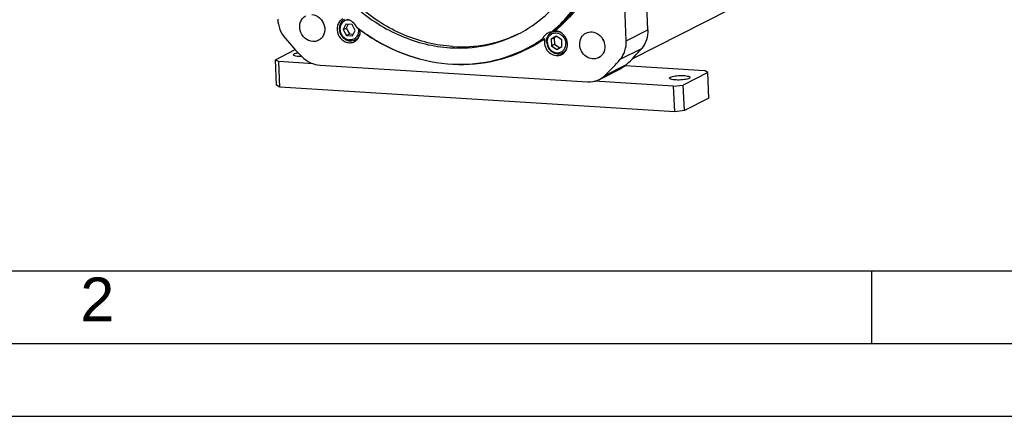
# Model space of a CAD drawing. Header units: millimetres. Extents: x 0 to 420, y 0 to 297.
# Tile 3 of 45: x 159 to 227, y 0 to 27. Entities that reach past the tile are written whole.
import ezdxf

# ---------------------------------------------------------------- set-up
doc = ezdxf.new("R2010")
doc.units = ezdxf.units.MM
doc.header["$LTSCALE"] = 23.1
doc.layers.get('0').update_dxf_attribs({"linetype": 'CONTINUOUS'})
doc.layers.add('COMPONENTS', color=7, linetype='CONTINUOUS')
doc.styles.add('TEXTSTYLE_2', font='arial.ttf')

msp = doc.modelspace()

# ---------------------------------------------------------------- linework, layer by layer
at = {"color": 7, "linetype": 'CONTINUOUS'}
for p, q in [((181.41683, 26.94404), (181.22391, 26.56705)), ((181.22391, 26.56705), (181.43472, 26.67458)), ((181.22391, 26.56705), (181.44939, 26.16406)), ((181.83522, 26.91804), (181.41683, 26.94404)), ((181.56781, 26.93465), (181.43472, 26.67458)), ((181.43472, 26.67458), (181.6602, 26.27159)), ((182.06071, 26.51505), (181.83522, 26.91804)), ((181.86779, 26.13806), (182.06071, 26.51505)), ((195.59435, 26.41595), (195.54592, 26.39124)), ((181.44939, 26.16406), (181.6602, 26.27159)), ((181.44939, 26.16406), (181.86779, 26.13806)), ((181.6602, 26.27159), (181.92762, 26.25498)), ((182.24146, 25.94861), (182.04799, 25.84992)), ((195.84847, 26.10742), (195.49553, 25.90477)), ((195.49553, 25.90477), (195.70634, 26.01231)), ((195.49553, 25.90477), (195.51433, 25.45445)), ((195.85936, 26.10016), (195.70634, 26.01231)), ((195.70634, 26.01231), (195.72515, 25.56199)), ((196.22022, 25.85974), (195.84847, 26.10742)), ((196.23902, 25.40942), (196.22022, 25.85974)), ((195.51433, 25.45445), (195.72515, 25.56199)), ((195.51433, 25.45445), (195.88608, 25.20677)), ((195.72515, 25.56199), (196.086, 25.32156)), ((195.88608, 25.20677), (196.23902, 25.40942)), ((196.46536, 25.06411), (196.27296, 24.96597)), ((25, 10), (410, 10))]:
    msp.add_line(p, q, dxfattribs=at)
at = {"color": 2, "linetype": 'CONTINUOUS'}
for p, q in [((217.5, 5), (217.5, 10)), ((20, 5), (415, 5)), ((0, 0), (232.75, 0))]:
    msp.add_line(p, q, dxfattribs=at)
at = {"color": 7, "linetype": 'CONTINUOUS'}
for centre, radius, start, end in [((181.57616, 26.62112), 0.60359, 80.8961395, 86.4234469), ((195.82814, 25.83805), 0.62102, 117.0298867, 119.8656667), ((195.82835, 25.83747), 0.62164, 110.8826934, 117.0225303)]:
    msp.add_arc(centre, radius, start, end, dxfattribs=at)
for points, knots in [([(181.32095, 27.27519), (181.25138, 27.2397), (181.12295, 27.13952), (180.9965, 26.92728), (180.9463, 26.67699), (180.97615, 26.41604), (181.08173, 26.17147), (181.25209, 25.96856), (181.46962, 25.82877), (181.63543, 25.78765), (181.71704, 25.78257)], [0, 0, 0, 0, 0.11626614, 0.23584203, 0.36044841, 0.4895941, 0.62098073, 0.75147688, 0.87827719, 1, 1, 1, 1]), ([(181.61381, 27.22353), (181.53287, 27.22856), (181.36702, 27.20442), (181.15858, 27.06208), (181.02782, 26.84019), (180.99844, 26.62186), (181.0222, 26.44515), (181.0775, 26.27143), (181.20087, 26.07727), (181.41433, 25.91262), (181.58635, 25.86381), (181.6708, 25.85856)], [0, 0, 0, 0, 0.11822168, 0.2353289, 0.35607708, 0.48283329, 0.5484664, 0.61489015, 0.74742817, 0.87665783, 1, 1, 1, 1]), ([(182.25867, 26.63555), (182.28042, 26.53842), (182.28658, 26.33834), (182.18899, 26.10947), (182.0589, 25.97467), (181.94146, 25.90194), (181.8094, 25.86077), (181.71687, 25.8557), (181.6708, 25.85856)], [0, 0, 0, 0, 0.26419232, 0.51477873, 0.63648556, 0.75684449, 0.87748496, 1, 1, 1, 1]), ([(195.18475, 25.72364), (195.18196, 25.79058), (195.19222, 25.92365), (195.25676, 26.10978), (195.36629, 26.26723), (195.46548, 26.34593), (195.51889, 26.3766)], [0, 0, 0, 0, 0.26137172, 0.51444019, 0.75974539, 1, 1, 1, 1]), ([(195.68731, 26.44294), (195.74618, 26.45673), (195.87018, 26.46748), (195.99222, 26.44426), (196.05136, 26.4251)], [0, 0, 0, 0, 0.49312134, 1, 1, 1, 1]), ([(182.04799, 25.84992), (181.99779, 25.82431), (181.88901, 25.78643), (181.77417, 25.77902), (181.71704, 25.78257)], [0, 0, 0, 0, 0.49609078, 1, 1, 1, 1]), ([(182.37256, 26.24058), (182.34562, 26.15709), (182.26234, 26.00041), (182.12365, 25.88851), (182.04799, 25.84992)], [0, 0, 0, 0, 0.50811005, 1, 1, 1, 1]), ([(195.18475, 25.72364), (195.19036, 25.58927), (195.24873, 25.38572), (195.40479, 25.16432), (195.5553, 25.02963), (195.72918, 24.93687), (195.91561, 24.89219), (196.10233, 24.89915), (196.21934, 24.93861), (196.27296, 24.96597)], [0, 0, 0, 0, 0.25909906, 0.39006825, 0.51897657, 0.64446835, 0.76599489, 0.88402459, 1, 1, 1, 1]), ([(195.23318, 25.6965), (195.22951, 25.78425), (195.25308, 25.95882), (195.3444, 26.11091), (195.40228, 26.17126)], [0, 0, 0, 0, 0.51225023, 1, 1, 1, 1]), ([(195.23318, 25.6965), (195.23694, 25.60634), (195.27814, 25.42538), (195.42572, 25.19348), (195.6396, 25.02864), (195.89081, 24.95699), (196.1423, 24.9937), (196.35108, 25.1361), (196.48174, 25.35782), (196.505, 25.53081), (196.50138, 25.61769)], [0, 0, 0, 0, 0.13161228, 0.2642182, 0.39351404, 0.5169194, 0.63520163, 0.75236883, 0.87317887, 1, 1, 1, 1]), ([(195.40228, 26.17126), (195.46638, 26.23809), (195.63347, 26.34188), (195.82934, 26.34733), (195.92185, 26.32858)], [0, 0, 0, 0, 0.49521408, 1, 1, 1, 1]), ([(195.92185, 26.32858), (195.99905, 26.31293), (196.15149, 26.2503), (196.33652, 26.08454), (196.46277, 25.8663), (196.49793, 25.70034), (196.50138, 25.61769)], [0, 0, 0, 0, 0.24092953, 0.49162282, 0.7470129, 1, 1, 1, 1]), ([(196.27296, 24.96597), (196.3481, 25.0043), (196.48593, 25.11517), (196.56922, 25.27036), (196.59639, 25.35312)], [0, 0, 0, 0, 0.4919824, 1, 1, 1, 1])]:
    msp.add_open_spline(points, degree=3, knots=knots, dxfattribs=at)
at = {"layer": 'COMPONENTS', "color": 7, "linetype": 'CONTINUOUS'}
for p, q in [((202.12595, 26.55842), (201.30141, 46.30688)), ((200.65027, 25.80566), (199.82573, 45.55412)), ((215.99344, 32.16106), (201.03189, 24.52904)), ((195.77864, 26.48929), (195.65215, 26.42476)), ((200.65027, 25.80566), (202.12595, 26.55842)), ((195.05949, 25.94307), (194.933, 25.87854)), ((176.57329, 24.5013), (177.93184, 25.19431)), ((200.23695, 24.52689), (201.71263, 25.27965)), ((176.57329, 24.5013), (176.81541, 24.36562)), ((176.64657, 22.74635), (176.57329, 24.5013)), ((179.17397, 24.21906), (176.81541, 24.36562)), ((176.88868, 22.61067), (176.81541, 24.36562)), ((179.64379, 24.12336), (197.99226, 22.98317)), ((198.81965, 23.15153), (200.29533, 23.90429)), ((199.18636, 23.41129), (200.66204, 24.16405)), ((200.58402, 24.09499), (206.00865, 23.7579)), ((206.25077, 23.62221), (206.00865, 23.7579)), ((203.90054, 22.68253), (198.45651, 23.02083)), ((206.25077, 23.62221), (204.56428, 22.76192)), ((206.32404, 21.86726), (206.25077, 23.62221)), ((176.88868, 22.61067), (176.64657, 22.74635)), ((203.97381, 20.92758), (176.88868, 22.61067)), ((203.90054, 22.68253), (204.56428, 22.76192)), ((203.97381, 20.92758), (203.90054, 22.68253)), ((204.63755, 21.00697), (204.56428, 22.76192)), ((206.32404, 21.86726), (204.63755, 21.00697)), ((204.63755, 21.00697), (203.97381, 20.92758))]:
    msp.add_line(p, q, dxfattribs=at)
for centre, radius, start, end in [((189.13779, 34.20186), 10.14516, 310.7298915, 323.4971777), ((180.79702, 27.54224), 1.08037, 199.9758087, 214.0775525), ((176.27593, 20.31296), 8.70045, 46.9288397, 47.6394405), ((190.15993, 37.03967), 13.05341, 232.0823676, 232.5542123), ((195.57408, 25.69669), 0.70734, 94.5280612, 98.8090401), ((189.29804, 33.96906), 9.79561, 309.4198662, 310.1041918), ((195.90137, 24.54844), 1.89258, 100.3215718, 101.6791128), ((195.93781, 24.34984), 2.0945, 97.8388193, 100.3289596), ((189.27948, 33.99108), 9.8244, 310.1042513, 310.9106556), ((189.32691, 34.00231), 9.87056, 309.852905, 310.6537835), ((191.69117, 38.04871), 18.83013, 219.9607835, 225.1348284), ((181.68691, 26.35033), 0.68484, 285.1548341, 297.0182657), ((182.14495, 26.62509), 0.72348, 270.5057753, 274.9376561), ((189.41031, 33.89267), 9.73274, 297.0352423, 304.5714956), ((189.35876, 33.88768), 9.69405, 298.1550243, 305.0086003), ((189.53766, 33.95565), 9.73099, 297.0344875, 304.572466), ((200.01279, 26.34802), 1.07999, 199.9765312, 214.083227), ((189.37823, 33.85313), 9.6544, 297.3069604, 298.149916), ((196.37046, 25.73662), 0.71897, 270.4126755, 274.7824611), ((191.15176, 34.17264), 13.80642, 313.5376056, 319.9003), ((178.37856, 27.7694), 3.06112, 270.0757878, 270.4314916), ((189.67608, 33.41988), 13.80642, 313.5376056, 319.9003)]:
    msp.add_arc(centre, radius, start, end, dxfattribs=at)
for points, knots in [([(182.97757, 46.40303), (181.99485, 45.90176), (180.18078, 44.48686), (178.39458, 41.48888), (177.68544, 37.95354), (178.10689, 34.26763), (179.5982, 30.81299), (182.00461, 27.94673), (185.07729, 25.97228), (187.41932, 25.39132), (188.57203, 25.31969)], [0, 0, 0, 0, 0.11626567, 0.23584149, 0.36044766, 0.48959315, 0.62098009, 0.75147695, 0.87827929, 1, 1, 1, 1]), ([(188.74068, 25.40572), (187.59629, 25.47683), (185.27145, 26.05028), (182.21527, 27.99928), (179.81181, 30.8315), (178.30623, 34.25095), (177.85243, 37.9088), (178.5129, 41.4314), (180.23912, 44.43976), (182.01294, 45.88214), (182.97858, 46.40126)], [0, 0, 0, 0, 0.1216375, 0.24832158, 0.37870457, 0.51003823, 0.63922982, 0.76397096, 0.88369475, 1, 1, 1, 1]), ([(193.24651, 26.27077), (194.12154, 26.71711), (195.74973, 27.93203), (197.48292, 30.47707), (198.38913, 33.51515), (198.39751, 35.66724), (198.25991, 36.73729)], [0, 0, 0, 0, 0.2391331, 0.48379264, 0.73735635, 1, 1, 1, 1]), ([(195.7133, 26.56646), (195.85613, 26.69023), (196.41605, 27.20431), (196.91656, 27.78277), (197.25308, 28.24401)], [0, 0, 0, 0, 0.24868843, 1, 1, 1, 1]), ([(197.41924, 28.2314), (197.29948, 28.06975), (196.80553, 27.44188), (196.23737, 26.8722), (195.77864, 26.48929)], [0, 0, 0, 0, 0.25187612, 1, 1, 1, 1]), ([(176.73564, 27.29173), (176.74571, 27.0506), (176.84974, 26.56681), (177.10174, 26.14146), (177.25818, 25.95481)], [0, 0, 0, 0, 0.49773375, 1, 1, 1, 1]), ([(179.14306, 25.75259), (178.94787, 25.76472), (178.5509, 25.94548), (178.22103, 26.48618), (178.23455, 27.02422), (178.43752, 27.3637), (178.5899, 27.48281), (178.6725, 27.52497)], [0, 0, 0, 0, 0.24748324, 0.50896543, 0.76194756, 0.8826466, 1, 1, 1, 1]), ([(179.06572, 27.60504), (179.2609, 27.59291), (179.65788, 27.41215), (179.98775, 26.87146), (179.97423, 26.33341), (179.77126, 25.99393), (179.61887, 25.87483), (179.53628, 25.83267)], [0, 0, 0, 0, 0.24748324, 0.50896543, 0.76194756, 0.8826466, 1, 1, 1, 1]), ([(181.202, 27.29868), (181.11747, 27.2555), (180.96282, 27.12895), (180.77547, 26.76616), (180.81643, 26.21143), (181.18001, 25.791), (181.57023, 25.65359), (181.77309, 25.66418), (181.86595, 25.68931)], [0, 0, 0, 0, 0.11795621, 0.23993745, 0.49598435, 0.7556753, 0.88045553, 1, 1, 1, 1]), ([(182.13825, 26.74189), (182.07822, 26.87455), (181.90184, 27.11159), (181.63549, 27.24546), (181.49907, 27.273)], [0, 0, 0, 0, 0.51130088, 1, 1, 1, 1]), ([(181.99802, 25.74024), (182.13234, 25.80879), (182.36427, 26.05471), (182.40624, 26.38391), (182.38674, 26.54406)], [0, 0, 0, 0, 0.48314735, 1, 1, 1, 1]), ([(193.83422, 25.22345), (192.95496, 24.77488), (191.02687, 24.14015), (187.95364, 24.09144), (184.91013, 24.927), (183.06841, 26.01437), (182.21752, 26.6687)], [0, 0, 0, 0, 0.24046507, 0.48558582, 0.73850728, 1, 1, 1, 1]), ([(182.22332, 26.67618), (183.07301, 26.02547), (184.91177, 24.94542), (187.94883, 24.12135), (191.01295, 24.18145), (192.93267, 24.82306), (193.80726, 25.2746)], [0, 0, 0, 0, 0.26150005, 0.51439891, 0.75950404, 1, 1, 1, 1]), ([(196.61774, 25.58633), (196.60836, 25.81104), (196.42746, 26.2553), (195.99254, 26.47914), (195.77864, 26.48929)], [0, 0, 0, 0, 0.51225471, 1, 1, 1, 1]), ([(197.88863, 26.33086), (198.01581, 26.39576), (198.32413, 26.44995), (198.76263, 26.27421), (199.08337, 25.91), (199.17442, 25.59081), (199.18109, 25.43124)], [0, 0, 0, 0, 0.2330494, 0.47955936, 0.7393033, 1, 1, 1, 1]), ([(202.12595, 26.55842), (202.13568, 26.32553), (202.07891, 25.86265), (201.8561, 25.44995), (201.71263, 25.27965)], [0, 0, 0, 0, 0.51141747, 1, 1, 1, 1]), ([(179.53628, 25.83267), (179.44683, 25.78701), (179.31201, 25.75058), (179.17722, 25.75047), (179.14306, 25.75259)], [0, 0, 0, 0, 0.74580394, 1, 1, 1, 1]), ([(188.57203, 25.31969), (189.37894, 25.26955), (191.0009, 25.37415), (192.53745, 25.90909), (193.24651, 26.27077)], [0, 0, 0, 0, 0.50389054, 1, 1, 1, 1]), ([(188.74068, 25.40572), (189.51611, 25.35753), (191.0737, 25.45026), (192.55683, 25.9398), (193.24562, 26.2726)], [0, 0, 0, 0, 0.50387605, 1, 1, 1, 1]), ([(195.25881, 26.32898), (195.1829, 26.29025), (195.04282, 26.1812), (194.95216, 26.02924), (194.92023, 25.94762)], [0, 0, 0, 0, 0.49299446, 1, 1, 1, 1]), ([(195.03249, 25.68484), (195.03863, 25.53786), (195.12249, 25.24387), (195.41791, 24.90842), (195.82179, 24.74655), (196.10577, 24.79647), (196.2229, 24.85624)], [0, 0, 0, 0, 0.2606967, 0.52044064, 0.7669506, 1, 1, 1, 1]), ([(197.45996, 25.53819), (197.45323, 25.69941), (197.5168, 26.02384), (197.75343, 26.26186), (197.88863, 26.33086)], [0, 0, 0, 0, 0.51528128, 1, 1, 1, 1]), ([(200.23695, 24.52689), (200.38042, 24.6972), (200.60324, 25.10989), (200.66, 25.57278), (200.65027, 25.80566)], [0, 0, 0, 0, 0.48858253, 1, 1, 1, 1]), ([(196.2229, 24.85624), (196.34744, 24.91979), (196.56538, 25.13903), (196.62394, 25.43784), (196.61774, 25.58633)], [0, 0, 0, 0, 0.48471872, 1, 1, 1, 1]), ([(198.75241, 24.63856), (198.62523, 24.57367), (198.31692, 24.51947), (197.87841, 24.69521), (197.55768, 25.05942), (197.46662, 25.37861), (197.45996, 25.53819)], [0, 0, 0, 0, 0.2330494, 0.47955936, 0.7393033, 1, 1, 1, 1]), ([(199.18109, 25.43124), (199.18782, 25.27001), (199.12424, 24.94559), (198.88761, 24.70756), (198.75241, 24.63856)], [0, 0, 0, 0, 0.51528128, 1, 1, 1, 1]), ([(177.80418, 24.83466), (177.80393, 24.8405), (177.81246, 24.87347), (177.8456, 24.89113), (177.86947, 24.90331)], [0, 0, 0, 0, 0.178992, 1, 1, 1, 1]), ([(178.3826, 24.70828), (178.30688, 24.70818), (178.1693, 24.71207), (177.98683, 24.73812), (177.86851, 24.76591), (177.80513, 24.81245), (177.80418, 24.83466)], [0, 0, 0, 0, 0.37247577, 0.67976549, 0.89064529, 1, 1, 1, 1]), ([(177.86947, 24.90331), (177.88544, 24.91145), (177.97096, 24.94706), (178.0621, 24.96661), (178.13547, 24.97946)], [0, 0, 0, 0, 0.19400282, 1, 1, 1, 1]), ([(178.40763, 24.7025), (178.57519, 24.53579), (178.95922, 24.26037), (179.41811, 24.13739), (179.64379, 24.12336)], [0, 0, 0, 0, 0.51108858, 1, 1, 1, 1]), ([(197.99226, 22.98317), (198.06421, 22.9787), (198.34784, 22.97884), (198.63153, 23.05556), (198.81974, 23.15158)], [0, 0, 0, 0, 0.25440117, 1, 1, 1, 1]), ([(203.62111, 23.23038), (203.62086, 23.23621), (203.62939, 23.26918), (203.66253, 23.28685), (203.6864, 23.29902)], [0, 0, 0, 0, 0.178992, 1, 1, 1, 1]), ([(204.9546, 23.22021), (204.91257, 23.19877), (204.80506, 23.16509), (204.54444, 23.1161), (204.19596, 23.09393), (203.86254, 23.11879), (203.68125, 23.16365), (203.62202, 23.20901), (203.62111, 23.23038)], [0, 0, 0, 0, 0.10274371, 0.24311043, 0.57710071, 0.86463354, 0.95343179, 1, 1, 1, 1]), ([(203.6864, 23.29902), (203.72843, 23.32046), (203.83593, 23.35414), (204.09655, 23.40313), (204.44504, 23.4253), (204.77845, 23.40045), (204.95974, 23.35558), (205.01897, 23.31022), (205.01989, 23.28886)], [0, 0, 0, 0, 0.10274371, 0.24311043, 0.57710071, 0.86463354, 0.95343179, 1, 1, 1, 1]), ([(205.01989, 23.28886), (205.02013, 23.28302), (205.01161, 23.25005), (204.97846, 23.23239), (204.9546, 23.22021)], [0, 0, 0, 0, 0.178992, 1, 1, 1, 1])]:
    msp.add_open_spline(points, degree=3, knots=knots, dxfattribs=at)
for points in [[(195.46575, 26.39568), (195.39413, 26.38458), (195.32337, 26.36192), (195.25881, 26.32898)], [(194.92022, 25.94761), (194.92155, 25.92424), (194.92604, 25.9009), (194.933, 25.87854)], [(195.05949, 25.94307), (195.03762, 25.85933), (195.02888, 25.77131), (195.03249, 25.68484)], [(200.66204, 24.16405), (200.55345, 24.06092), (200.42883, 23.97239), (200.29542, 23.90433)], [(198.81974, 23.15158), (198.95315, 23.21963), (199.07777, 23.30816), (199.18636, 23.41129)]]:
    msp.add_open_spline(points, degree=3, dxfattribs=at)

# ---------------------------------------------------------------- texts
at = {"color": 2, "linetype": 'CONTINUOUS', "insert": (163.19369, 9.53753), "char_height": 3, "width": 2.330855, "attachment_point": 1, "line_spacing_factor": 0.9, "style": 'TEXTSTYLE_2'}
msp.add_mtext('2', dxfattribs=at)

doc.saveas('drawing.dxf')
